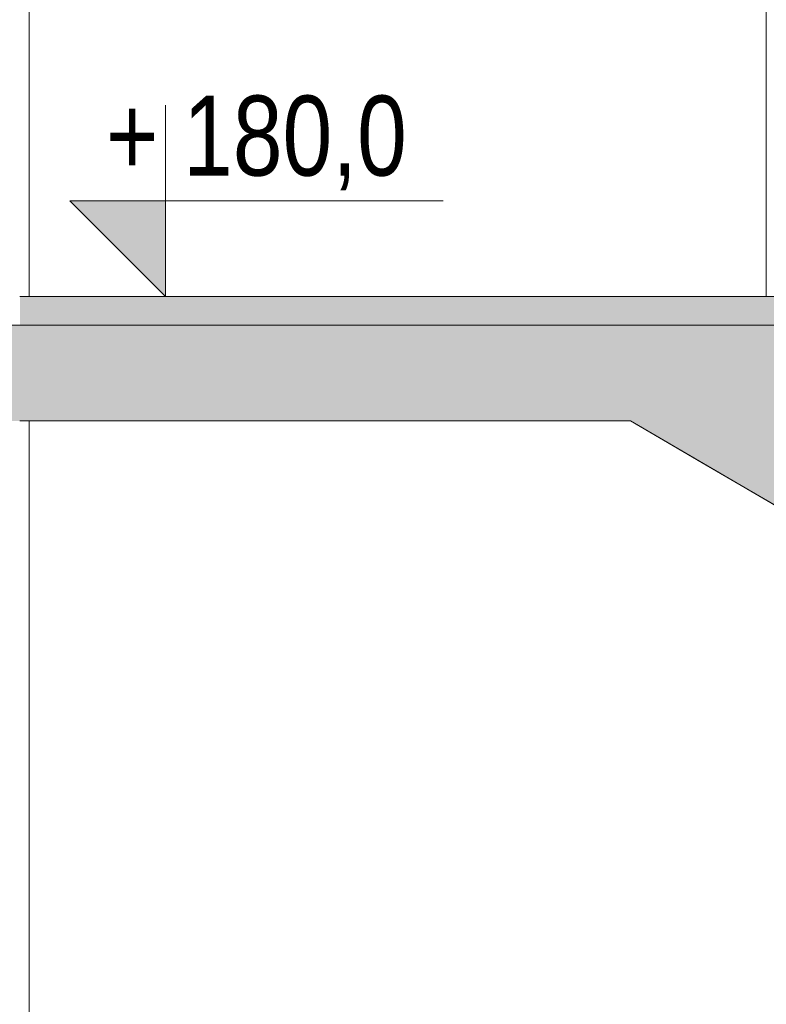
# Model space of a CAD drawing. Header units: millimetres. Extents: x -101298 to -58298, y 45839 to 66839.
# Tile 42 of 124: x -86528 to -84967, y 53990 to 56048. Entities that reach past the tile are written whole.
import ezdxf

# ---------------------------------------------------------------- set-up
doc = ezdxf.new("R2010")
doc.units = ezdxf.units.MM
doc.header["$MEASUREMENT"] = 0
for name, color, linetype, lineweight in [('Nowe_0_Nr_pióra__21', 7, 'Continuous', 20), ('Nowe_Konstrukcja - Schody_Nr_pióra__3', 7, 'Continuous', 13), ('Nowe_Konstrukcja - Stropy_Nr_pióra__21', 7, 'Continuous', 20), ('Nowe_Konstrukcja - Ściany zew_Nr_pióra__21', 7, 'Continuous', 20), ('Nowe_Konstrukcja - Ściany zew_Nr_pióra__3', 7, 'Continuous', 13), ('Nowe_Tabelka_Nr_pióra__3', 7, 'Continuous', 13)]:
    doc.layers.add(name, color=color, linetype=linetype, lineweight=lineweight)
for name, color, linetype, lineweight, true_color in [('Nowe_Konstrukcja - Schody_Nr_pióra__101', 250, 'Continuous', 13, 0x333333), ('Nowe_Konstrukcja - Schody_Nr_pióra__116', 7, 'Continuous', 13, 0xcccccc), ('Nowe_Konstrukcja - Stropy_Nr_pióra__23', 7, 'Continuous', 13, 0x858585)]:
    doc.layers.add(name, color=color, linetype=linetype, lineweight=lineweight, true_color=true_color)
doc.styles.add('STYL_AUTOMATYCZNY_2', font='arial.ttf', dxfattribs={"width": 0.8})

msp = doc.modelspace()

# ---------------------------------------------------------------- hatches: boundary and pattern name
at = {"layer": 'Nowe_Konstrukcja - Schody_Nr_pióra__116', "linetype": 'Continuous', "lineweight": 13, "true_color": 0xcccccc}
msp.add_hatch(color=254, dxfattribs=at).paths.add_polyline_path([(-86527.4, 55409.4), (-84887.3, 55409.4), (-84887.3, 55469.4), (-86527.4, 55469.4)])
at = {"layer": 'Nowe_Konstrukcja - Stropy_Nr_pióra__23', "linetype": 'Continuous', "lineweight": 13, "true_color": 0x858585}
h = msp.add_hatch(dxfattribs=at)
h.set_pattern_fill('Beton_zbrojony_0001', color=252, style=0, pattern_type=2)
h.set_pattern_definition([(45, (0, 0), (-91.92388, 91.92388), []), (45, (-45.96, 45.96), (-91.92388, 91.92388), [97.5, -32.5])])
h.paths.add_polyline_path([(-86768.2, 55409.2), (-86767.6, 55209.4), (-86527.8, 55209.4), (-86507.8, 55209.4), (-86487.3, 55209.4), (-85251.4, 55209.4), (-82737.9, 53740.5), (-82677.3, 53705), (-82619.3, 53671.2), (-82618.7, 53670.8), (-82617.4, 53670), (-82616, 53669.2), (-82615.4, 53668.9), (-82551.2, 53631.4), (-82397.3, 53541.4), (-82271.2, 53467.7), (-82117.3, 53377.8), (-82110.8, 53374), (-82103, 53369.4), (-82095.9, 53369.4), (-82088.3, 53369.4), (-82088.3, 53349.4), (-70567.8, 53349.4), (-70567.8, 53149.5), (-70327.8, 53149.5), (-70327.8, 53549.4), (-70327.8, 54569.4), (-70567.8, 54569.4), (-70567.8, 53549.4), (-82088.3, 53549.4), (-82088.3, 53599.4), (-82088.3, 53649.4), (-82088.3, 53669.4), (-82117.3, 53669.4), (-82117.3, 53773), (-82222.2, 53773), (-82397.3, 53773), (-82397.3, 53936.7), (-82677.3, 53936.7), (-82677.3, 53996.7), (-82677.3, 54100.3), (-82957.3, 54100.3), (-82957.3, 54264), (-83237.3, 54264), (-83237.3, 54324), (-83237.3, 54427.6), (-83517.3, 54427.6), (-83517.3, 54487.6), (-83517.3, 54591.2), (-83797.3, 54591.2), (-83797.3, 54651.2), (-83797.3, 54754.9), (-84077.3, 54754.9), (-84077.3, 54814.9), (-84077.3, 54918.5), (-84357.3, 54918.5), (-84357.3, 54978.5), (-84357.3, 55082.1), (-84637.3, 55082.1), (-84637.3, 55142.1), (-84637.3, 55245.8), (-84917.3, 55245.8), (-84917.3, 55305.8), (-84917.3, 55409.4), (-84999.7, 55409.4), (-86507.8, 55409.4), (-86527.4, 55409.4)])
at = {"layer": 'Nowe_Konstrukcja - Ściany zew_Nr_pióra__21', "linetype": 'Continuous', "lineweight": 20}
msp.add_hatch(color=7, dxfattribs=at).paths.add_polyline_path([(-86223, 55469.4), (-86223, 55669.4), (-86423, 55669.4)])

# ---------------------------------------------------------------- linework, layer by layer
at = {"layer": 'Nowe_0_Nr_pióra__21', "color": 7, "linetype": 'Continuous', "lineweight": 20, "flags": 128}
msp.add_lwpolyline([(-86223, 55869.4), (-86223, 55469.4), (-86223, 55669.4), (-86423, 55669.4), (-86223, 55469.4), (-86223, 55669.4), (-85642.8, 55669.4)], dxfattribs=at)
at = {"layer": 'Nowe_Konstrukcja - Schody_Nr_pióra__101', "color": 250, "linetype": 'Continuous', "lineweight": 13, "true_color": 0x333333}
msp.add_line((-84967.3, 55469.4), (-84967.3, 56402.1), dxfattribs=at)
at = {"layer": 'Nowe_Konstrukcja - Schody_Nr_pióra__3', "color": 7, "linetype": 'Continuous', "lineweight": 13}
for p, q in [((-86527.4, 55469.4), (-84887.3, 55469.4)), ((-86487.3, 55209.4), (-85251.4, 55209.4)), ((-85101, 55121.5), (-85251.4, 55209.4)), ((-84917.3, 55014.1), (-85101, 55121.5))]:
    msp.add_line(p, q, dxfattribs=at)
at = {"layer": 'Nowe_Konstrukcja - Stropy_Nr_pióra__21', "color": 7, "linetype": 'Continuous', "lineweight": 20, "flags": 128}
for points in [[(-84917.3, 55409.4), (-84999.7, 55409.4), (-86507.8, 55409.4), (-86527.4, 55409.4), (-86768.2, 55409.2)], [(-86527.8, 55209.4), (-86507.8, 55209.4), (-86487.3, 55209.4), (-85251.4, 55209.4), (-82737.9, 53740.5), (-82677.3, 53705), (-82619.3, 53671.2), (-82618.7, 53670.8), (-82617.4, 53670), (-82616, 53669.2), (-82615.4, 53668.9), (-82551.2, 53631.4), (-82397.3, 53541.4), (-82271.2, 53467.7), (-82117.3, 53377.8), (-82110.8, 53374), (-82103, 53369.4), (-82095.9, 53369.4), (-82088.3, 53369.4), (-82088.3, 53349.4), (-70567.8, 53349.4)]]:
    msp.add_lwpolyline(points, dxfattribs=at)
at = {"layer": 'Nowe_Konstrukcja - Ściany zew_Nr_pióra__3', "color": 7, "linetype": 'Continuous', "lineweight": 13}
for p, q in [((-86507.8, 55469.4), (-86507.8, 58809.4)), ((-86507.8, 53669.4), (-86507.8, 55209.4))]:
    msp.add_line(p, q, dxfattribs=at)

# ---------------------------------------------------------------- texts
at = {"layer": 'Nowe_Tabelka_Nr_pióra__3', "color": 7, "linetype": 'Continuous', "lineweight": 13, "insert": (-86347.2, 55690.9), "char_height": 167.188, "attachment_point": 7, "style": 'STYL_AUTOMATYCZNY_2'}
msp.add_mtext('\\A1;{\\pql;\\fArial|b0|i0|c238|p0;\\W0.800000;+ 180,0}', dxfattribs=at)

doc.saveas('drawing.dxf')
